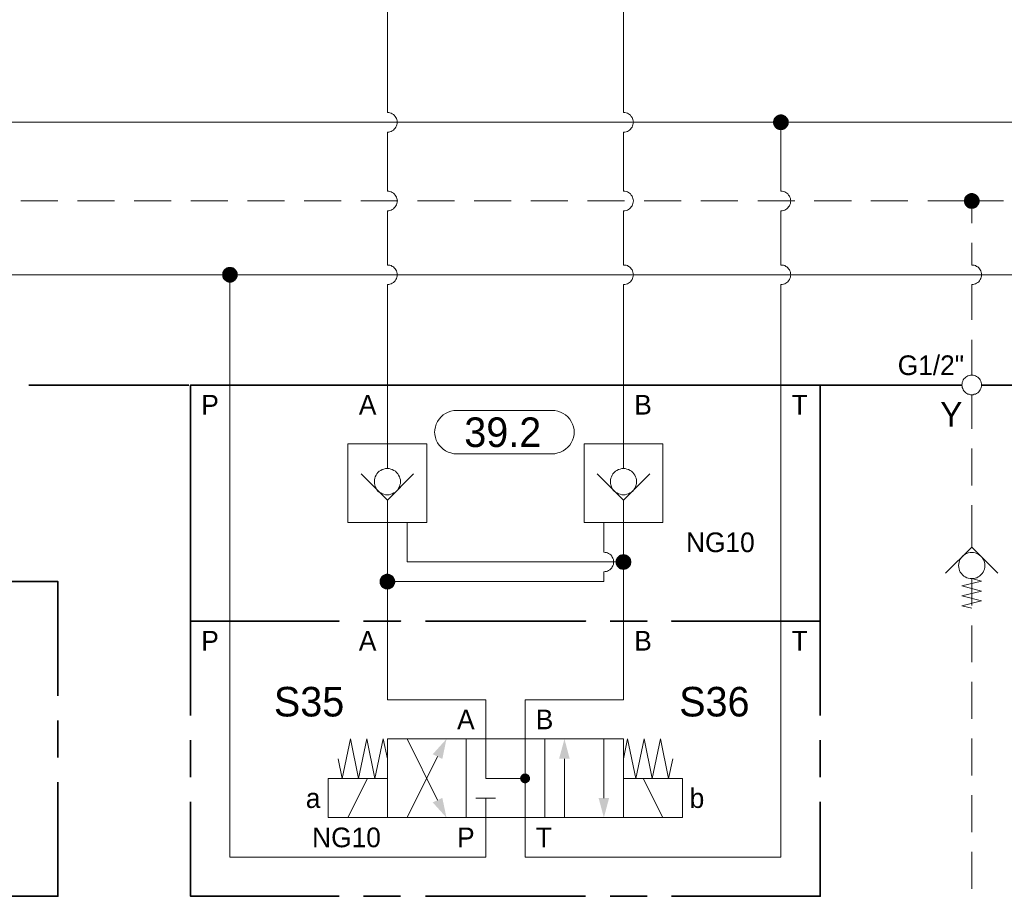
# Model space of a CAD drawing. Header units: millimetres. Extents: x 0 to 138, y 0 to 47.
# Tile 71 of 165: x 9.68 to 12.82, y 26.36 to 29.16. Entities that reach past the tile are written whole.
import ezdxf

# ---------------------------------------------------------------- set-up
doc = ezdxf.new("R2010")
doc.units = ezdxf.units.MM
for name, color, linetype in [('PDF_Geomertry', 7, 'Continuous'), ('PDF_Solid Fills', 7, 'Continuous'), ('PDF_Text', 7, 'Continuous')]:
    doc.layers.add(name, color=color, linetype=linetype)
doc.styles.add('PDF Arial', font='txt')

msp = doc.modelspace()

# ---------------------------------------------------------------- hatches: boundary and pattern name
at = {"layer": 'PDF_Solid Fills', "transparency": 33554559}
for points in [[(12.1104, 28.8326), (12.0882, 28.8451), (12.0904, 28.8479)], [(12.1104, 28.8326), (12.0904, 28.8479), (12.0924, 28.8499)], [(12.1104, 28.8326), (12.0924, 28.8499), (12.0951, 28.8526)], [(12.1104, 28.8326), (12.0951, 28.8526), (12.0974, 28.854)], [(12.1104, 28.8326), (12.0974, 28.854), (12.1007, 28.8554)], [(12.1104, 28.8326), (12.1007, 28.8554), (12.1035, 28.8568)], [(12.1104, 28.8326), (12.1035, 28.8568), (12.1071, 28.8576)], [(12.1104, 28.8326), (12.1071, 28.8576), (12.1104, 28.8576)], [(12.1104, 28.8326), (12.1132, 28.8576), (12.1168, 28.8568)], [(12.1104, 28.8326), (12.1104, 28.8576), (12.1132, 28.8576)], [(12.1104, 28.8326), (12.1168, 28.8568), (12.1196, 28.8554)], [(12.1104, 28.8326), (12.1196, 28.8554), (12.1229, 28.854)], [(12.1104, 28.8326), (12.1229, 28.854), (12.1257, 28.8526)], [(12.1104, 28.8326), (12.1257, 28.8526), (12.1279, 28.8499)], [(12.1104, 28.8326), (12.1279, 28.8499), (12.1299, 28.8479)], [(12.1104, 28.8326), (12.1299, 28.8479), (12.1321, 28.8451)], [(12.1104, 28.8326), (12.0849, 28.8326), (12.0854, 28.836)], [(12.1104, 28.8326), (12.0854, 28.829), (12.0849, 28.8326)], [(12.1104, 28.8326), (12.0854, 28.836), (12.0863, 28.8388)], [(12.1104, 28.8326), (12.0863, 28.8257), (12.0854, 28.829)], [(12.1104, 28.8326), (12.0863, 28.8388), (12.0868, 28.8424)], [(12.1104, 28.8326), (12.0868, 28.8229), (12.0863, 28.8257)], [(12.1104, 28.8326), (12.0868, 28.8424), (12.0882, 28.8451)], [(12.1104, 28.8326), (12.0882, 28.8201), (12.0868, 28.8229)], [(12.1104, 28.8326), (12.0904, 28.8174), (12.0882, 28.8201)], [(12.1104, 28.8326), (12.0924, 28.8146), (12.0904, 28.8174)], [(12.1104, 28.8326), (12.0951, 28.8124), (12.0924, 28.8146)], [(12.1104, 28.8326), (12.0974, 28.8104), (12.0951, 28.8124)], [(12.1104, 28.8326), (12.1007, 28.809), (12.0974, 28.8104)], [(12.1104, 28.8326), (12.1035, 28.8082), (12.1007, 28.809)], [(12.1104, 28.8326), (12.1071, 28.8076), (12.1035, 28.8082)], [(12.1104, 28.8326), (12.1104, 28.8076), (12.1071, 28.8076)], [(12.1104, 28.8326), (12.1321, 28.8451), (12.1335, 28.8424)], [(12.1104, 28.8326), (12.1335, 28.8424), (12.1349, 28.8388)], [(12.1104, 28.8326), (12.1349, 28.8388), (12.1349, 28.836)], [(12.1104, 28.8326), (12.1349, 28.836), (12.1354, 28.8326)], [(12.1104, 28.8326), (12.1132, 28.8076), (12.1104, 28.8076)], [(12.1104, 28.8326), (12.1168, 28.8082), (12.1132, 28.8076)], [(12.1104, 28.8326), (12.1196, 28.809), (12.1168, 28.8082)], [(12.1104, 28.8326), (12.1229, 28.8104), (12.1196, 28.809)], [(12.1104, 28.8326), (12.1257, 28.8124), (12.1229, 28.8104)], [(12.1104, 28.8326), (12.1279, 28.8146), (12.1257, 28.8124)], [(12.1104, 28.8326), (12.1299, 28.8174), (12.1279, 28.8146)], [(12.1104, 28.8326), (12.1321, 28.8201), (12.1299, 28.8174)], [(12.1104, 28.8326), (12.1335, 28.8229), (12.1321, 28.8201)], [(12.1104, 28.8326), (12.1349, 28.8257), (12.1335, 28.8229)], [(12.1104, 28.8326), (12.1349, 28.829), (12.1349, 28.8257)], [(12.1104, 28.8326), (12.1354, 28.8326), (12.1349, 28.829)], [(12.7201, 28.5813), (12.6979, 28.5937), (12.7001, 28.5965)], [(12.7201, 28.5813), (12.7001, 28.5965), (12.7021, 28.5985)], [(12.7201, 28.5813), (12.7021, 28.5985), (12.7049, 28.6007)], [(12.7201, 28.5813), (12.7049, 28.6007), (12.7076, 28.6026)], [(12.7201, 28.5813), (12.7076, 28.6026), (12.7104, 28.604)], [(12.7201, 28.5813), (12.7104, 28.604), (12.7132, 28.6054)], [(12.7201, 28.5813), (12.7132, 28.6054), (12.7168, 28.6063)], [(12.7201, 28.5813), (12.7168, 28.6063), (12.7201, 28.6063)], [(12.7201, 28.5813), (12.7229, 28.6063), (12.7265, 28.6054)], [(12.7201, 28.5813), (12.7201, 28.6063), (12.7229, 28.6063)], [(12.7201, 28.5813), (12.7265, 28.6054), (12.7299, 28.604)], [(12.7201, 28.5813), (12.7299, 28.604), (12.7326, 28.6026)], [(12.7201, 28.5813), (12.7326, 28.6026), (12.7354, 28.6007)], [(12.7201, 28.5813), (12.7354, 28.6007), (12.7376, 28.5985)], [(12.7201, 28.5813), (12.7376, 28.5985), (12.7396, 28.5965)], [(12.7201, 28.5813), (12.7396, 28.5965), (12.7418, 28.5937)], [(12.7201, 28.5813), (12.6946, 28.5813), (12.6951, 28.584)], [(12.7201, 28.5813), (12.6951, 28.5776), (12.6946, 28.5813)], [(12.7201, 28.5813), (12.6951, 28.584), (12.696, 28.5874)], [(12.7201, 28.5813), (12.696, 28.5743), (12.6951, 28.5776)], [(12.7201, 28.5813), (12.696, 28.5874), (12.6965, 28.591)], [(12.7201, 28.5813), (12.6965, 28.5715), (12.696, 28.5743)], [(12.7201, 28.5813), (12.6965, 28.591), (12.6979, 28.5937)], [(12.7201, 28.5813), (12.6979, 28.5688), (12.6965, 28.5715)], [(12.7201, 28.5813), (12.7001, 28.566), (12.6979, 28.5688)], [(12.7201, 28.5813), (12.7021, 28.5632), (12.7001, 28.566)], [(12.7201, 28.5813), (12.7049, 28.561), (12.7021, 28.5632)], [(12.7201, 28.5813), (12.7076, 28.559), (12.7049, 28.561)], [(12.7201, 28.5813), (12.7104, 28.5576), (12.7076, 28.559)], [(12.7201, 28.5813), (12.7132, 28.5568), (12.7104, 28.5576)], [(12.7201, 28.5813), (12.7168, 28.5563), (12.7132, 28.5568)], [(12.7201, 28.5813), (12.7201, 28.5563), (12.7168, 28.5563)], [(12.7201, 28.5813), (12.7418, 28.5937), (12.7432, 28.591)], [(12.7201, 28.5813), (12.7432, 28.591), (12.7446, 28.5874)], [(12.7201, 28.5813), (12.7446, 28.5874), (12.7451, 28.584)], [(12.7201, 28.5813), (12.7451, 28.584), (12.7451, 28.5813)], [(12.7201, 28.5813), (12.7229, 28.5563), (12.7201, 28.5563)], [(12.7201, 28.5813), (12.7265, 28.5568), (12.7229, 28.5563)], [(12.7201, 28.5813), (12.7299, 28.5576), (12.7265, 28.5568)], [(12.7201, 28.5813), (12.7326, 28.559), (12.7299, 28.5576)], [(12.7201, 28.5813), (12.7354, 28.561), (12.7326, 28.559)], [(12.7201, 28.5813), (12.7376, 28.5632), (12.7354, 28.561)], [(12.7201, 28.5813), (12.7396, 28.566), (12.7376, 28.5632)], [(12.7201, 28.5813), (12.7418, 28.5688), (12.7396, 28.566)], [(12.7201, 28.5813), (12.7432, 28.5715), (12.7418, 28.5688)], [(12.7201, 28.5813), (12.7446, 28.5743), (12.7432, 28.5715)], [(12.7201, 28.5813), (12.7451, 28.5776), (12.7446, 28.5743)], [(12.7201, 28.5813), (12.7451, 28.5813), (12.7451, 28.5776)], [(10.3501, 28.3451), (10.3251, 28.3485), (10.3257, 28.3521)], [(10.3501, 28.3451), (10.3251, 28.3451), (10.3251, 28.3485)], [(10.3501, 28.3451), (10.3251, 28.3424), (10.3251, 28.3451)], [(10.3501, 28.3451), (10.3257, 28.3388), (10.3251, 28.3424)], [(10.3501, 28.3451), (10.3257, 28.3521), (10.3265, 28.3549)], [(10.3501, 28.3451), (10.3265, 28.3354), (10.3257, 28.3388)], [(10.3501, 28.3451), (10.3265, 28.3549), (10.3279, 28.3576)], [(10.3501, 28.3451), (10.3279, 28.3326), (10.3265, 28.3354)], [(10.3501, 28.3451), (10.3279, 28.3576), (10.3299, 28.3604)], [(10.3501, 28.3451), (10.3299, 28.3299), (10.3279, 28.3326)], [(10.3501, 28.3451), (10.3299, 28.3604), (10.3321, 28.3632)], [(10.3501, 28.3451), (10.3321, 28.3276), (10.3299, 28.3299)], [(10.3501, 28.3451), (10.3321, 28.3632), (10.3349, 28.3651)], [(10.3501, 28.3451), (10.3349, 28.3257), (10.3321, 28.3276)], [(10.3501, 28.3451), (10.3349, 28.3651), (10.3376, 28.3674)], [(10.3501, 28.3451), (10.3376, 28.3235), (10.3349, 28.3257)], [(10.3501, 28.3451), (10.3376, 28.3674), (10.3404, 28.3688)], [(10.3501, 28.3451), (10.3404, 28.3221), (10.3376, 28.3235)], [(10.3501, 28.3451), (10.3404, 28.3688), (10.3432, 28.3693)], [(10.3501, 28.3451), (10.3432, 28.3207), (10.3404, 28.3221)], [(10.3501, 28.3451), (10.3432, 28.3693), (10.3465, 28.3701)], [(10.3501, 28.3451), (10.3465, 28.3201), (10.3432, 28.3207)], [(10.3501, 28.3451), (10.3465, 28.3701), (10.3501, 28.3701)], [(10.3501, 28.3451), (10.3501, 28.3201), (10.3465, 28.3201)], [(10.3501, 28.3451), (10.3529, 28.3701), (10.3562, 28.3693)], [(10.3501, 28.3451), (10.3501, 28.3701), (10.3529, 28.3701)], [(10.3501, 28.3451), (10.3562, 28.3693), (10.3599, 28.3688)], [(10.3501, 28.3451), (10.3599, 28.3688), (10.3626, 28.3674)], [(10.3501, 28.3451), (10.3626, 28.3674), (10.3654, 28.3651)], [(10.3501, 28.3451), (10.3654, 28.3651), (10.3674, 28.3632)], [(10.3501, 28.3451), (10.3674, 28.3632), (10.3696, 28.3604)], [(10.3501, 28.3451), (10.3696, 28.3604), (10.3715, 28.3576)], [(10.3501, 28.3451), (10.3715, 28.3576), (10.3729, 28.3549)], [(10.3501, 28.3451), (10.3729, 28.3549), (10.3743, 28.3521)], [(10.3501, 28.3451), (10.3743, 28.3521), (10.3751, 28.3485)], [(10.3501, 28.3451), (10.3751, 28.3485), (10.3751, 28.3451)], [(10.3501, 28.3451), (10.3529, 28.3201), (10.3501, 28.3201)], [(10.3501, 28.3451), (10.3562, 28.3207), (10.3529, 28.3201)], [(10.3501, 28.3451), (10.3599, 28.3221), (10.3562, 28.3207)], [(10.3501, 28.3451), (10.3626, 28.3235), (10.3599, 28.3221)], [(10.3501, 28.3451), (10.3654, 28.3257), (10.3626, 28.3235)], [(10.3501, 28.3451), (10.3674, 28.3276), (10.3654, 28.3257)], [(10.3501, 28.3451), (10.3696, 28.3299), (10.3674, 28.3276)], [(10.3501, 28.3451), (10.3715, 28.3326), (10.3696, 28.3299)], [(10.3501, 28.3451), (10.3729, 28.3354), (10.3715, 28.3326)], [(10.3501, 28.3451), (10.3743, 28.3388), (10.3729, 28.3354)], [(10.3501, 28.3451), (10.3751, 28.3424), (10.3743, 28.3388)], [(10.3501, 28.3451), (10.3751, 28.3451), (10.3751, 28.3424)], [(11.6071, 27.4276), (11.5821, 27.4304), (11.5826, 27.434)], [(11.6071, 27.4276), (11.5826, 27.434), (11.584, 27.4368)], [(11.6071, 27.4276), (11.584, 27.4368), (11.5854, 27.4401)], [(11.6071, 27.4276), (11.5854, 27.4401), (11.5876, 27.4429)], [(11.6071, 27.4276), (11.5876, 27.4429), (11.5896, 27.4451)], [(11.6071, 27.4276), (11.5896, 27.4451), (11.5918, 27.4471)], [(11.6071, 27.4276), (11.5918, 27.4471), (11.5946, 27.4493)], [(11.6071, 27.4276), (11.5946, 27.4493), (11.5974, 27.4507)], [(11.6071, 27.4276), (11.5974, 27.4507), (11.6007, 27.4512)], [(11.6071, 27.4276), (11.6007, 27.4512), (11.6043, 27.4521)], [(11.6071, 27.4276), (11.6043, 27.4521), (11.6071, 27.4526)], [(11.6071, 27.4276), (11.6071, 27.4526), (11.6104, 27.4521)], [(11.6071, 27.4276), (11.6104, 27.4521), (11.614, 27.4512)], [(11.6071, 27.4276), (11.614, 27.4512), (11.6168, 27.4507)], [(11.6071, 27.4276), (11.6168, 27.4507), (11.6196, 27.4493)], [(11.6071, 27.4276), (11.6196, 27.4493), (11.6224, 27.4471)], [(11.6071, 27.4276), (11.6224, 27.4471), (11.6251, 27.4451)], [(11.6071, 27.4276), (11.6251, 27.4451), (11.6271, 27.4429)], [(11.6071, 27.4276), (11.6271, 27.4429), (11.6293, 27.4401)], [(11.6071, 27.4276), (11.6293, 27.4401), (11.6307, 27.4368)], [(11.6071, 27.4276), (11.6307, 27.4368), (11.6313, 27.434)], [(11.6071, 27.4276), (11.6313, 27.434), (11.6321, 27.4304)], [(11.6071, 27.4276), (11.5821, 27.4276), (11.5821, 27.4304)], [(11.6071, 27.4276), (11.5821, 27.4243), (11.5821, 27.4276)], [(11.6071, 27.4276), (11.5826, 27.4207), (11.5821, 27.4243)], [(11.6071, 27.4276), (11.584, 27.4179), (11.5826, 27.4207)], [(11.6071, 27.4276), (11.5854, 27.4146), (11.584, 27.4179)], [(11.6071, 27.4276), (11.5876, 27.4118), (11.5854, 27.4146)], [(11.6071, 27.4276), (11.5896, 27.4096), (11.5876, 27.4118)], [(11.6071, 27.4276), (11.5918, 27.4076), (11.5896, 27.4096)], [(11.6071, 27.4276), (11.5946, 27.4054), (11.5918, 27.4076)], [(11.6071, 27.4276), (11.5974, 27.404), (11.5946, 27.4054)], [(11.6071, 27.4276), (11.6007, 27.4035), (11.5974, 27.404)], [(11.6071, 27.4276), (11.6043, 27.4026), (11.6007, 27.4035)], [(11.6071, 27.4276), (11.6071, 27.4021), (11.6043, 27.4026)], [(11.6071, 27.4276), (11.6321, 27.4304), (11.6326, 27.4276)], [(11.6071, 27.4276), (11.6104, 27.4026), (11.6071, 27.4021)], [(11.6071, 27.4276), (11.614, 27.4035), (11.6104, 27.4026)], [(11.6071, 27.4276), (11.6168, 27.404), (11.614, 27.4035)], [(11.6071, 27.4276), (11.6196, 27.4054), (11.6168, 27.404)], [(11.6071, 27.4276), (11.6224, 27.4076), (11.6196, 27.4054)], [(11.6071, 27.4276), (11.6251, 27.4096), (11.6224, 27.4076)], [(11.6071, 27.4276), (11.6271, 27.4118), (11.6251, 27.4096)], [(11.6071, 27.4276), (11.6293, 27.4146), (11.6271, 27.4118)], [(11.6071, 27.4276), (11.6307, 27.4179), (11.6293, 27.4146)], [(11.6071, 27.4276), (11.6313, 27.4207), (11.6307, 27.4179)], [(11.6071, 27.4276), (11.6321, 27.4243), (11.6313, 27.4207)], [(11.6071, 27.4276), (11.6326, 27.4276), (11.6321, 27.4243)], [(10.8529, 27.3646), (10.8279, 27.3679), (10.8285, 27.3707)], [(10.8529, 27.3646), (10.8285, 27.3707), (10.8299, 27.3743)], [(10.8529, 27.3646), (10.8299, 27.3743), (10.8312, 27.3771)], [(10.8529, 27.3646), (10.8312, 27.3771), (10.8326, 27.3799)], [(10.8529, 27.3646), (10.8326, 27.3799), (10.8349, 27.3826)], [(10.8529, 27.3646), (10.8349, 27.3826), (10.8376, 27.3846)], [(10.8529, 27.3646), (10.8376, 27.3846), (10.8404, 27.386)], [(10.8529, 27.3646), (10.8404, 27.386), (10.8432, 27.3874)], [(10.8529, 27.3646), (10.8432, 27.3874), (10.8465, 27.3888)], [(10.8529, 27.3646), (10.8465, 27.3888), (10.8493, 27.3896)], [(10.8529, 27.3646), (10.8493, 27.3896), (10.8529, 27.3896)], [(10.8529, 27.3646), (10.8562, 27.3896), (10.859, 27.3888)], [(10.8529, 27.3646), (10.8529, 27.3896), (10.8562, 27.3896)], [(10.8529, 27.3646), (10.859, 27.3888), (10.8626, 27.3874)], [(10.8529, 27.3646), (10.8626, 27.3874), (10.8654, 27.386)], [(10.8529, 27.3646), (10.8654, 27.386), (10.8682, 27.3846)], [(10.8529, 27.3646), (10.8682, 27.3846), (10.871, 27.3826)], [(10.8529, 27.3646), (10.871, 27.3826), (10.8729, 27.3799)], [(10.8529, 27.3646), (10.8729, 27.3799), (10.8743, 27.3771)], [(10.8529, 27.3646), (10.8743, 27.3771), (10.8757, 27.3743)], [(10.8529, 27.3646), (10.8757, 27.3743), (10.8771, 27.3707)], [(10.8529, 27.3646), (10.8771, 27.3707), (10.8779, 27.3679)], [(10.8529, 27.3646), (10.8279, 27.3646), (10.8279, 27.3679)], [(10.8529, 27.3646), (10.8279, 27.361), (10.8279, 27.3646)], [(10.8529, 27.3646), (10.8285, 27.3582), (10.8279, 27.361)], [(10.8529, 27.3646), (10.8299, 27.3549), (10.8285, 27.3582)], [(10.8529, 27.3646), (10.8312, 27.3521), (10.8299, 27.3549)], [(10.8529, 27.3646), (10.8326, 27.3493), (10.8312, 27.3521)], [(10.8529, 27.3646), (10.8349, 27.3465), (10.8326, 27.3493)], [(10.8529, 27.3646), (10.8376, 27.3443), (10.8349, 27.3465)], [(10.8529, 27.3646), (10.8404, 27.3429), (10.8376, 27.3443)], [(10.8529, 27.3646), (10.8432, 27.3415), (10.8404, 27.3429)], [(10.8529, 27.3646), (10.8465, 27.3401), (10.8432, 27.3415)], [(10.8529, 27.3646), (10.8493, 27.3396), (10.8465, 27.3401)], [(10.8529, 27.3646), (10.8529, 27.3396), (10.8493, 27.3396)], [(10.8529, 27.3646), (10.8779, 27.3679), (10.8779, 27.3646)], [(10.8529, 27.3646), (10.8562, 27.3396), (10.8529, 27.3396)], [(10.8529, 27.3646), (10.859, 27.3401), (10.8562, 27.3396)], [(10.8529, 27.3646), (10.8626, 27.3415), (10.859, 27.3401)], [(10.8529, 27.3646), (10.8654, 27.3429), (10.8626, 27.3415)], [(10.8529, 27.3646), (10.8682, 27.3443), (10.8654, 27.3429)], [(10.8529, 27.3646), (10.871, 27.3465), (10.8682, 27.3443)], [(10.8529, 27.3646), (10.8729, 27.3493), (10.871, 27.3465)], [(10.8529, 27.3646), (10.8743, 27.3521), (10.8729, 27.3493)], [(10.8529, 27.3646), (10.8757, 27.3549), (10.8743, 27.3521)], [(10.8529, 27.3646), (10.8771, 27.3582), (10.8757, 27.3549)], [(10.8529, 27.3646), (10.8779, 27.361), (10.8771, 27.3582)], [(10.8529, 27.3646), (10.8779, 27.3646), (10.8779, 27.361)], [(11.2932, 26.736), (11.2771, 26.7382), (11.2779, 26.7401)], [(11.2932, 26.736), (11.2779, 26.7401), (11.2785, 26.7415)], [(11.2932, 26.736), (11.2785, 26.7415), (11.2793, 26.7438)], [(11.2932, 26.736), (11.2793, 26.7438), (11.2807, 26.7451)], [(11.2932, 26.736), (11.2807, 26.7451), (11.2821, 26.7471)], [(11.2932, 26.736), (11.2821, 26.7471), (11.2835, 26.7485)], [(11.2932, 26.736), (11.2835, 26.7485), (11.2849, 26.7493)], [(11.2932, 26.736), (11.2849, 26.7493), (11.2868, 26.7507)], [(11.2932, 26.736), (11.2868, 26.7507), (11.289, 26.7513)], [(11.2932, 26.736), (11.289, 26.7513), (11.291, 26.7513)], [(11.2932, 26.736), (11.291, 26.7513), (11.2932, 26.7513)], [(11.2932, 26.736), (11.2974, 26.7513), (11.2987, 26.7507)], [(11.2932, 26.736), (11.2951, 26.7513), (11.2974, 26.7513)], [(11.2932, 26.736), (11.2932, 26.7513), (11.2951, 26.7513)], [(11.2932, 26.736), (11.2987, 26.7507), (11.3007, 26.7493)], [(11.2932, 26.736), (11.3007, 26.7493), (11.3021, 26.7485)], [(11.2932, 26.736), (11.3021, 26.7485), (11.3043, 26.7471)], [(11.2932, 26.736), (11.3043, 26.7471), (11.3057, 26.7451)], [(11.2932, 26.736), (11.3057, 26.7451), (11.3062, 26.7438)], [(11.2932, 26.736), (11.3062, 26.7438), (11.3076, 26.7415)], [(11.2932, 26.736), (11.3076, 26.7415), (11.3085, 26.7401)], [(11.2932, 26.736), (11.3085, 26.7401), (11.3085, 26.7382)], [(11.2932, 26.736), (11.2771, 26.736), (11.2771, 26.7382)], [(11.2932, 26.736), (11.2771, 26.734), (11.2771, 26.736)], [(11.2932, 26.736), (11.2779, 26.7318), (11.2771, 26.734)], [(11.2932, 26.736), (11.2785, 26.7299), (11.2779, 26.7318)], [(11.2932, 26.736), (11.2793, 26.7276), (11.2785, 26.7299)], [(11.2932, 26.736), (11.2807, 26.7263), (11.2793, 26.7276)], [(11.2932, 26.736), (11.2821, 26.7249), (11.2807, 26.7263)], [(11.2932, 26.736), (11.2835, 26.7235), (11.2821, 26.7249)], [(11.2932, 26.736), (11.2849, 26.7221), (11.2835, 26.7235)], [(11.2932, 26.736), (11.2868, 26.7215), (11.2849, 26.7221)], [(11.2932, 26.736), (11.289, 26.7207), (11.2868, 26.7215)], [(11.2932, 26.736), (11.291, 26.7201), (11.289, 26.7207)], [(11.2932, 26.736), (11.2932, 26.7201), (11.291, 26.7201)], [(11.2932, 26.736), (11.3085, 26.7382), (11.3085, 26.736)], [(11.2932, 26.736), (11.2951, 26.7201), (11.2932, 26.7201)], [(11.2932, 26.736), (11.2974, 26.7207), (11.2951, 26.7201)], [(11.2932, 26.736), (11.2987, 26.7215), (11.2974, 26.7207)], [(11.2932, 26.736), (11.3007, 26.7221), (11.2987, 26.7215)], [(11.2932, 26.736), (11.3021, 26.7235), (11.3007, 26.7221)], [(11.2932, 26.736), (11.3043, 26.7249), (11.3021, 26.7235)], [(11.2932, 26.736), (11.3057, 26.7263), (11.3043, 26.7249)], [(11.2932, 26.736), (11.3062, 26.7276), (11.3057, 26.7263)], [(11.2932, 26.736), (11.3076, 26.7299), (11.3062, 26.7276)], [(11.2932, 26.736), (11.3085, 26.7318), (11.3076, 26.7299)], [(11.2932, 26.736), (11.3085, 26.734), (11.3085, 26.7318)], [(11.2932, 26.736), (11.3085, 26.736), (11.3085, 26.734)]]:
    msp.add_hatch(color=256, dxfattribs=at).paths.add_polyline_path(points)

# ---------------------------------------------------------------- linework, layer by layer
at = {"layer": 'PDF_Geomertry', "lineweight": 15}
for points in [[(11.6071, 28.8638), (11.6071, 30.1554), (11.6071, 30.4513)], [(10.8529, 30.1554), (10.8529, 28.8638), (10.8571, 28.8638), (10.8612, 28.8632), (10.8646, 28.8618), (10.8687, 28.8596), (10.8724, 28.8576), (10.8751, 28.8549), (10.8779, 28.8513), (10.8799, 28.8479), (10.8821, 28.8443), (10.8835, 28.841), (10.884, 28.8368), (10.884, 28.8326), (10.884, 28.8285), (10.8835, 28.8243), (10.8821, 28.8207), (10.8799, 28.8165), (10.8779, 28.8132), (10.8751, 28.8104), (10.8724, 28.8076), (10.8687, 28.8054), (10.8646, 28.8035), (10.8612, 28.8021), (10.8571, 28.8013), (10.8529, 28.8013), (10.8571, 28.8013), (10.8612, 28.8021), (10.8646, 28.8035), (10.8687, 28.8054), (10.8724, 28.8076), (10.8751, 28.8104), (10.8779, 28.8132), (10.8799, 28.8165), (10.8821, 28.8207), (10.8835, 28.8243), (10.884, 28.8285), (10.884, 28.8326), (10.884, 28.8368), (10.8835, 28.841), (10.8821, 28.8443), (10.8799, 28.8479), (10.8779, 28.8513), (10.8751, 28.8549), (10.8724, 28.8576), (10.8687, 28.8596), (10.8646, 28.8618), (10.8612, 28.8632), (10.8571, 28.8638), (10.8529, 28.8638)], [(11.6071, 28.6124), (11.6071, 28.8013), (11.6112, 28.8013), (11.6154, 28.8021), (11.6196, 28.8035), (11.6229, 28.8054), (11.6265, 28.8076), (11.6293, 28.8104), (11.6321, 28.8132), (11.6349, 28.8165), (11.6362, 28.8207), (11.6376, 28.8243), (11.6382, 28.8285), (11.639, 28.8326), (11.6382, 28.8368), (11.6376, 28.841), (11.6362, 28.8443), (11.6349, 28.8479), (11.6321, 28.8513), (11.6293, 28.8549), (11.6265, 28.8576), (11.6229, 28.8596), (11.6196, 28.8618), (11.6154, 28.8632), (11.6112, 28.8638), (11.6071, 28.8638), (11.6112, 28.8638), (11.6154, 28.8632), (11.6196, 28.8618), (11.6229, 28.8596), (11.6265, 28.8576), (11.6293, 28.8549), (11.6321, 28.8513), (11.6349, 28.8479), (11.6362, 28.8443), (11.6376, 28.841), (11.6382, 28.8368), (11.639, 28.8326), (11.6382, 28.8285), (11.6376, 28.8243), (11.6362, 28.8207), (11.6349, 28.8165), (11.6321, 28.8132), (11.6293, 28.8104), (11.6265, 28.8076), (11.6229, 28.8054), (11.6196, 28.8035), (11.6154, 28.8021), (11.6112, 28.8013), (11.6071, 28.8013)], [(4.1196, 28.8326), (6.3549, 28.8326), (9.4224, 28.8326), (12.1104, 28.8326), (13.0876, 28.8326), (15.7126, 28.8326)], [(12.1104, 28.6124), (12.1104, 28.8326)], [(11.1674, 26.6729), (11.1674, 26.6104), (11.1674, 26.4846), (10.3501, 26.4846), (10.3501, 27.2388), (10.3501, 27.9929), (10.3501, 28.3451), (7.6626, 28.3451), (4.5946, 28.3451), (4.5946, 28.8013)], [(10.8529, 28.6124), (10.8571, 28.6124), (10.8612, 28.611), (10.8646, 28.6104), (10.8687, 28.6082), (10.8724, 28.6063), (10.8751, 28.6035), (10.8779, 28.5999), (10.8799, 28.5965), (10.8821, 28.5929), (10.8835, 28.5888), (10.884, 28.5854), (10.884, 28.5813), (10.884, 28.5771), (10.8835, 28.5729), (10.8821, 28.5688), (10.8799, 28.5651), (10.8779, 28.5618), (10.8751, 28.559), (10.8724, 28.5563), (10.8687, 28.554), (10.8646, 28.5521), (10.8612, 28.5507), (10.8571, 28.5499), (10.8529, 28.5493), (10.8571, 28.5499), (10.8612, 28.5507), (10.8646, 28.5521), (10.8687, 28.554), (10.8724, 28.5563), (10.8751, 28.559), (10.8779, 28.5618), (10.8799, 28.5651), (10.8821, 28.5688), (10.8835, 28.5729), (10.884, 28.5771), (10.884, 28.5813), (10.884, 28.5854), (10.8835, 28.5888), (10.8821, 28.5929), (10.8799, 28.5965), (10.8779, 28.5999), (10.8751, 28.6035), (10.8724, 28.6063), (10.8687, 28.6082), (10.8646, 28.6104), (10.8612, 28.611), (10.8571, 28.6124), (10.8529, 28.6124), (10.8529, 28.8013)], [(11.6071, 28.3763), (11.6071, 28.5493), (11.6112, 28.5499), (11.6154, 28.5507), (11.6196, 28.5521), (11.6229, 28.554), (11.6265, 28.5563), (11.6293, 28.559), (11.6321, 28.5618), (11.6349, 28.5651), (11.6362, 28.5688), (11.6376, 28.5729), (11.6382, 28.5771), (11.639, 28.5813), (11.6382, 28.5854), (11.6376, 28.5888), (11.6362, 28.5929), (11.6349, 28.5965), (11.6321, 28.5999), (11.6293, 28.6035), (11.6265, 28.6063), (11.6229, 28.6082), (11.6196, 28.6104), (11.6154, 28.611), (11.6112, 28.6124), (11.6071, 28.6124), (11.6112, 28.6124), (11.6154, 28.611), (11.6196, 28.6104), (11.6229, 28.6082), (11.6265, 28.6063), (11.6293, 28.6035), (11.6321, 28.5999), (11.6349, 28.5965), (11.6362, 28.5929), (11.6376, 28.5888), (11.6382, 28.5854), (11.639, 28.5813), (11.6382, 28.5771), (11.6376, 28.5729), (11.6362, 28.5688), (11.6349, 28.5651), (11.6321, 28.5618), (11.6293, 28.559), (11.6265, 28.5563), (11.6229, 28.554), (11.6196, 28.5521), (11.6154, 28.5507), (11.6112, 28.5499), (11.6071, 28.5493)], [(12.1104, 28.3763), (12.1104, 28.5493), (12.114, 28.5499), (12.1182, 28.5507), (12.1224, 28.5521), (12.1257, 28.554), (12.1293, 28.5563), (12.1326, 28.559), (12.1349, 28.5618), (12.1376, 28.5651), (12.139, 28.5688), (12.1404, 28.5729), (12.141, 28.5771), (12.1418, 28.5813), (12.141, 28.5854), (12.1404, 28.5888), (12.139, 28.5929), (12.1376, 28.5965), (12.1349, 28.5999), (12.1326, 28.6035), (12.1293, 28.6063), (12.1257, 28.6082), (12.1224, 28.6104), (12.1182, 28.611), (12.114, 28.6124), (12.1104, 28.6124), (12.114, 28.6124), (12.1182, 28.611), (12.1224, 28.6104), (12.1257, 28.6082), (12.1293, 28.6063), (12.1326, 28.6035), (12.1349, 28.5999), (12.1376, 28.5965), (12.139, 28.5929), (12.1404, 28.5888), (12.141, 28.5854), (12.1418, 28.5813), (12.141, 28.5771), (12.1404, 28.5729), (12.139, 28.5688), (12.1376, 28.5651), (12.1349, 28.5618), (12.1326, 28.559), (12.1293, 28.5563), (12.1257, 28.554), (12.1224, 28.5521), (12.1182, 28.5507), (12.114, 28.5499), (12.1104, 28.5493)], [(9.6821, 28.5813), (9.8001, 28.5813)], [(9.8626, 28.5813), (9.9807, 28.5813)], [(10.0438, 28.5813), (10.1618, 28.5813)], [(10.2251, 28.5813), (10.3432, 28.5813)], [(10.4062, 28.5813), (10.5243, 28.5813)], [(10.5868, 28.5813), (10.7057, 28.5813)], [(10.7682, 28.5813), (10.8862, 28.5813)], [(10.9493, 28.5813), (11.0674, 28.5813)], [(11.1307, 28.5813), (11.2487, 28.5813)], [(11.3118, 28.5813), (11.4299, 28.5813)], [(11.4924, 28.5813), (11.6104, 28.5813)], [(11.6737, 28.5813), (11.7918, 28.5813)], [(11.8549, 28.5813), (11.9729, 28.5813)], [(12.0362, 28.5813), (12.1543, 28.5813)], [(12.2168, 28.5813), (12.3354, 28.5813)], [(12.3979, 28.5813), (12.516, 28.5813)], [(12.5793, 28.5813), (12.7201, 28.5813), (12.821, 28.5813)], [(12.7201, 28.5104), (12.7201, 28.5813)], [(10.8529, 28.3763), (10.8571, 28.3763), (10.8612, 28.3757), (10.8646, 28.3743), (10.8687, 28.3721), (10.8724, 28.3701), (10.8751, 28.3674), (10.8779, 28.3646), (10.8799, 28.361), (10.8821, 28.3576), (10.8835, 28.3535), (10.884, 28.3493), (10.884, 28.3451), (10.884, 28.341), (10.8835, 28.3374), (10.8821, 28.3332), (10.8799, 28.3299), (10.8779, 28.3262), (10.8751, 28.3229), (10.8724, 28.3201), (10.8687, 28.3179), (10.8646, 28.316), (10.8612, 28.3151), (10.8571, 28.3138), (10.8529, 28.3138), (10.8571, 28.3138), (10.8612, 28.3151), (10.8646, 28.316), (10.8687, 28.3179), (10.8724, 28.3201), (10.8751, 28.3229), (10.8779, 28.3262), (10.8799, 28.3299), (10.8821, 28.3332), (10.8835, 28.3374), (10.884, 28.341), (10.884, 28.3451), (10.884, 28.3493), (10.8835, 28.3535), (10.8821, 28.3576), (10.8799, 28.361), (10.8779, 28.3646), (10.8751, 28.3674), (10.8724, 28.3701), (10.8687, 28.3721), (10.8646, 28.3743), (10.8612, 28.3757), (10.8571, 28.3763), (10.8529, 28.3763), (10.8529, 28.5493)], [(12.7201, 28.3763), (12.7201, 28.4471)], [(12.1104, 28.3138), (12.114, 28.3138), (12.1182, 28.3151), (12.1224, 28.316), (12.1257, 28.3179), (12.1293, 28.3201), (12.1326, 28.3229), (12.1349, 28.3262), (12.1376, 28.3299), (12.139, 28.3332), (12.1404, 28.3374), (12.141, 28.341), (12.1418, 28.3451), (12.141, 28.3493), (12.1404, 28.3535), (12.139, 28.3576), (12.1376, 28.361), (12.1349, 28.3646), (12.1326, 28.3674), (12.1293, 28.3701), (12.1257, 28.3721), (12.1224, 28.3743), (12.1182, 28.3757), (12.114, 28.3763), (12.1104, 28.3763), (12.114, 28.3763), (12.1182, 28.3757), (12.1224, 28.3743), (12.1257, 28.3721), (12.1293, 28.3701), (12.1326, 28.3674), (12.1349, 28.3646), (12.1376, 28.361), (12.139, 28.3576), (12.1404, 28.3535), (12.141, 28.3493), (12.1418, 28.3451), (12.141, 28.341), (12.1404, 28.3374), (12.139, 28.3332), (12.1376, 28.3299), (12.1349, 28.3262), (12.1326, 28.3229), (12.1293, 28.3201), (12.1257, 28.3179), (12.1224, 28.316), (12.1182, 28.3151), (12.114, 28.3138), (12.1104, 28.3138), (12.1104, 27.9929), (12.1104, 27.2388), (12.1104, 26.4846), (11.2932, 26.4846), (11.2932, 26.6104), (11.2932, 26.736), (11.1674, 26.736), (11.1674, 26.8618), (11.1674, 26.9874), (10.8529, 26.9874), (10.8529, 27.2388), (10.8529, 27.3646), (10.8529, 27.5535), (10.8529, 27.5999), (10.8529, 27.6249)], [(11.6071, 27.7263), (11.6071, 27.8049), (11.6071, 27.9929), (11.6071, 28.3138), (11.6112, 28.3138), (11.6154, 28.3151), (11.6196, 28.316), (11.6229, 28.3179), (11.6265, 28.3201), (11.6293, 28.3229), (11.6321, 28.3262), (11.6349, 28.3299), (11.6362, 28.3332), (11.6376, 28.3374), (11.6382, 28.341), (11.639, 28.3451), (11.6382, 28.3493), (11.6376, 28.3535), (11.6362, 28.3576), (11.6349, 28.361), (11.6321, 28.3646), (11.6293, 28.3674), (11.6265, 28.3701), (11.6229, 28.3721), (11.6196, 28.3743), (11.6154, 28.3757), (11.6112, 28.3763), (11.6071, 28.3763), (11.6112, 28.3763), (11.6154, 28.3757), (11.6196, 28.3743), (11.6229, 28.3721), (11.6265, 28.3701), (11.6293, 28.3674), (11.6321, 28.3646), (11.6349, 28.361), (11.6362, 28.3576), (11.6376, 28.3535), (11.6382, 28.3493), (11.639, 28.3451), (11.6382, 28.341), (11.6376, 28.3374), (11.6362, 28.3332), (11.6349, 28.3299), (11.6321, 28.3262), (11.6293, 28.3229), (11.6265, 28.3201), (11.6229, 28.3179), (11.6196, 28.316), (11.6154, 28.3151), (11.6112, 28.3138), (11.6071, 28.3138)], [(12.7201, 28.2007), (12.7201, 28.3138), (12.7243, 28.3138), (12.7279, 28.3151), (12.7321, 28.316), (12.7354, 28.3179), (12.739, 28.3201), (12.7424, 28.3229), (12.7451, 28.3262), (12.7474, 28.3299), (12.7487, 28.3332), (12.7501, 28.3374), (12.7515, 28.341), (12.7515, 28.3451), (12.7515, 28.3493), (12.7501, 28.3535), (12.7487, 28.3576), (12.7474, 28.361), (12.7451, 28.3646), (12.7424, 28.3674), (12.739, 28.3701), (12.7354, 28.3721), (12.7321, 28.3743), (12.7279, 28.3757), (12.7243, 28.3763), (12.7201, 28.3763), (12.7243, 28.3763), (12.7279, 28.3757), (12.7321, 28.3743), (12.7354, 28.3721), (12.739, 28.3701), (12.7424, 28.3674), (12.7451, 28.3646), (12.7474, 28.361), (12.7487, 28.3576), (12.7501, 28.3535), (12.7515, 28.3493), (12.7515, 28.3451), (12.7515, 28.341), (12.7501, 28.3374), (12.7487, 28.3332), (12.7474, 28.3299), (12.7451, 28.3262), (12.7424, 28.3229), (12.739, 28.3201), (12.7354, 28.3179), (12.7321, 28.316), (12.7279, 28.3151), (12.7243, 28.3138), (12.7201, 28.3138)], [(18.3562, 28.3451), (16.4229, 28.3451), (13.9521, 28.3451), (10.3501, 28.3451)], [(10.8529, 28.3138), (10.8529, 27.9929), (10.8529, 27.8049), (10.8529, 27.7263)], [(12.7201, 28.0249), (12.7201, 28.1374)], [(12.7201, 27.9618), (12.7201, 27.8526)], [(12.7201, 27.7896), (12.7201, 27.6715)], [(10.9368, 27.709), (10.8529, 27.6249), (10.7688, 27.709)], [(11.691, 27.709), (11.6071, 27.6249), (11.5237, 27.709)], [(11.2932, 26.736), (11.2932, 26.8618), (11.2932, 26.9874), (11.6071, 26.9874), (11.6071, 27.2388), (11.6071, 27.4276), (11.6071, 27.5535), (11.6071, 27.5999), (11.6071, 27.6249)], [(12.7201, 27.4749), (12.7201, 27.4999), (12.7201, 27.609)], [(11.6071, 27.4276), (10.916, 27.4276), (10.916, 27.5535)], [(11.5446, 27.459), (11.5446, 27.5535)], [(12.6362, 27.3915), (12.7201, 27.4749), (12.8035, 27.3915)], [(10.8529, 27.3646), (11.5446, 27.3646), (11.5446, 27.3957), (11.5487, 27.3965), (11.5529, 27.3971), (11.5562, 27.3985), (11.5599, 27.3999), (11.5632, 27.4026), (11.5668, 27.4054), (11.5696, 27.4082), (11.5715, 27.4118), (11.5737, 27.4151), (11.5751, 27.4193), (11.5757, 27.4235), (11.5757, 27.4276), (11.5757, 27.4313), (11.5751, 27.4354), (11.5737, 27.4396), (11.5715, 27.4429), (11.5696, 27.4465), (11.5668, 27.4499), (11.5632, 27.4521), (11.5599, 27.4549), (11.5562, 27.4563), (11.5529, 27.4576), (11.5487, 27.4582), (11.5446, 27.459), (11.5487, 27.4582), (11.5529, 27.4576), (11.5562, 27.4563), (11.5599, 27.4549), (11.5632, 27.4521), (11.5668, 27.4499), (11.5696, 27.4465), (11.5715, 27.4429), (11.5737, 27.4396), (11.5751, 27.4354), (11.5757, 27.4313), (11.5757, 27.4276), (11.5757, 27.4235), (11.5751, 27.4193), (11.5737, 27.4151), (11.5715, 27.4118), (11.5696, 27.4082), (11.5668, 27.4054), (11.5632, 27.4026), (11.5599, 27.3999), (11.5562, 27.3985), (11.5529, 27.3971), (11.5487, 27.3965), (11.5446, 27.3957)], [(12.7201, 27.2882), (12.7201, 27.3743), (12.7515, 27.366), (12.6882, 27.3507), (12.7515, 27.3346), (12.6882, 27.3188), (12.7515, 27.3035), (12.6882, 27.2874), (12.7201, 27.2799)], [(12.7201, 27.1068), (12.7201, 27.2249)], [(12.7201, 26.9263), (12.7201, 27.0443)], [(10.8529, 26.7985), (10.8396, 26.8618), (10.8132, 26.736), (10.7876, 26.8618), (10.7612, 26.736), (10.7349, 26.8618), (10.709, 26.736), (10.696, 26.7985)], [(10.916, 26.8618), (11.0132, 26.6665)], [(11.5446, 26.8618), (11.5446, 26.6729)], [(11.6071, 26.7985), (11.6201, 26.8618), (11.6465, 26.736), (11.6729, 26.8618), (11.6987, 26.736), (11.7251, 26.8618), (11.7515, 26.736), (11.7646, 26.7985)], [(12.7201, 26.7451), (12.7201, 26.8632)], [(10.916, 26.6104), (11.0132, 26.8054)], [(11.4188, 26.6104), (11.4188, 26.7985)], [(10.7271, 26.6104), (10.7896, 26.736)], [(11.7326, 26.6104), (11.6701, 26.736)], [(12.7201, 26.5638), (12.7201, 26.6818)], [(11.1354, 26.6729), (11.1987, 26.6729)], [(12.7201, 26.3826), (12.7201, 26.5007)]]:
    msp.add_lwpolyline(points, dxfattribs=at)
at = {"layer": 'PDF_Geomertry', "lineweight": 0}
for points in [[(12.0974, 28.8326), (12.0979, 28.8304), (12.0979, 28.829), (12.0987, 28.8276), (12.0993, 28.8263), (12.1001, 28.8249), (12.1015, 28.8235), (12.1029, 28.8221), (12.1035, 28.8215), (12.1057, 28.8207), (12.1071, 28.8201), (12.1085, 28.8201), (12.1104, 28.8201), (12.1118, 28.8201), (12.1132, 28.8201), (12.1146, 28.8207), (12.1168, 28.8215), (12.1182, 28.8221), (12.1187, 28.8235), (12.1201, 28.8249), (12.121, 28.8263), (12.1215, 28.8276), (12.1224, 28.829), (12.1229, 28.8304), (12.1229, 28.8326), (12.1229, 28.834), (12.1224, 28.836), (12.1215, 28.8374), (12.121, 28.8388), (12.1201, 28.8401), (12.1187, 28.8415), (12.1182, 28.8424), (12.1168, 28.8437), (12.1146, 28.8443), (12.1132, 28.8443), (12.1118, 28.8451), (12.1104, 28.8451), (12.1085, 28.8451), (12.1071, 28.8443), (12.1057, 28.8443), (12.1035, 28.8437), (12.1029, 28.8424), (12.1015, 28.8415), (12.1001, 28.8401), (12.0993, 28.8388), (12.0987, 28.8374), (12.0979, 28.836), (12.0979, 28.834), (12.0974, 28.8326)], [(12.7076, 28.5813), (12.7076, 28.579), (12.7076, 28.5776), (12.7085, 28.5763), (12.709, 28.5749), (12.7099, 28.5735), (12.7113, 28.5721), (12.7126, 28.5707), (12.714, 28.5701), (12.7154, 28.5693), (12.7168, 28.5688), (12.7182, 28.5688), (12.7201, 28.5688), (12.7215, 28.5688), (12.7229, 28.5688), (12.7251, 28.5693), (12.7265, 28.5701), (12.7279, 28.5707), (12.7285, 28.5721), (12.7299, 28.5735), (12.7307, 28.5749), (12.7312, 28.5763), (12.7321, 28.5776), (12.7326, 28.579), (12.7326, 28.5813), (12.7326, 28.5826), (12.7321, 28.584), (12.7312, 28.586), (12.7307, 28.5874), (12.7299, 28.5888), (12.7285, 28.5901), (12.7279, 28.591), (12.7265, 28.5915), (12.7251, 28.5924), (12.7229, 28.5929), (12.7215, 28.5937), (12.7201, 28.5937), (12.7182, 28.5937), (12.7168, 28.5929), (12.7154, 28.5924), (12.714, 28.5915), (12.7126, 28.591), (12.7113, 28.5901), (12.7099, 28.5888), (12.709, 28.5874), (12.7085, 28.586), (12.7076, 28.584), (12.7076, 28.5826), (12.7076, 28.5813)], [(10.3376, 28.3451), (10.3376, 28.3438), (10.3376, 28.3424), (10.3382, 28.3401), (10.339, 28.3388), (10.3396, 28.3374), (10.341, 28.336), (10.3424, 28.3354), (10.3437, 28.3346), (10.3451, 28.334), (10.3465, 28.3332), (10.3479, 28.3326), (10.3501, 28.3326), (10.3515, 28.3326), (10.3529, 28.3332), (10.3549, 28.334), (10.3562, 28.3346), (10.3576, 28.3354), (10.359, 28.336), (10.3599, 28.3374), (10.3604, 28.3388), (10.3612, 28.3401), (10.3618, 28.3424), (10.3626, 28.3438), (10.3626, 28.3451), (10.3626, 28.3471), (10.3618, 28.3485), (10.3612, 28.3499), (10.3604, 28.3513), (10.3599, 28.3526), (10.359, 28.354), (10.3576, 28.3554), (10.3562, 28.3563), (10.3549, 28.3568), (10.3529, 28.3576), (10.3515, 28.3576), (10.3501, 28.3576), (10.3479, 28.3576), (10.3465, 28.3576), (10.3451, 28.3568), (10.3437, 28.3563), (10.3424, 28.3554), (10.341, 28.354), (10.3396, 28.3526), (10.339, 28.3513), (10.3382, 28.3499), (10.3376, 28.3485), (10.3376, 28.3471), (10.3376, 28.3451)], [(11.5946, 27.4276), (11.5946, 27.4257), (11.5951, 27.4243), (11.596, 27.4229), (11.5965, 27.4207), (11.5974, 27.4193), (11.5987, 27.4188), (11.5993, 27.4174), (11.6007, 27.4165), (11.6021, 27.416), (11.6043, 27.4151), (11.6057, 27.4151), (11.6071, 27.4146), (11.609, 27.4151), (11.6104, 27.4151), (11.6118, 27.416), (11.6132, 27.4165), (11.6146, 27.4174), (11.616, 27.4188), (11.6174, 27.4193), (11.6182, 27.4207), (11.6187, 27.4229), (11.6196, 27.4243), (11.6196, 27.4257), (11.6196, 27.4276), (11.6196, 27.429), (11.6196, 27.4304), (11.6187, 27.4318), (11.6182, 27.434), (11.6174, 27.4354), (11.616, 27.436), (11.6146, 27.4374), (11.6132, 27.4382), (11.6118, 27.4388), (11.6104, 27.4396), (11.609, 27.4396), (11.6071, 27.4401), (11.6057, 27.4396), (11.6043, 27.4396), (11.6021, 27.4388), (11.6007, 27.4382), (11.5993, 27.4374), (11.5987, 27.436), (11.5974, 27.4354), (11.5965, 27.434), (11.596, 27.4318), (11.5951, 27.4304), (11.5946, 27.429), (11.5946, 27.4276)], [(10.8404, 27.3646), (10.8404, 27.3632), (10.8404, 27.361), (10.841, 27.3596), (10.8418, 27.3582), (10.8432, 27.3568), (10.8437, 27.3554), (10.8451, 27.3549), (10.8465, 27.3535), (10.8479, 27.3526), (10.8493, 27.3521), (10.8515, 27.3521), (10.8529, 27.3521), (10.8543, 27.3521), (10.8562, 27.3521), (10.8576, 27.3526), (10.859, 27.3535), (10.8604, 27.3549), (10.8618, 27.3554), (10.8626, 27.3568), (10.864, 27.3582), (10.8646, 27.3596), (10.8646, 27.361), (10.8654, 27.3632), (10.8654, 27.3646), (10.8654, 27.366), (10.8646, 27.3679), (10.8646, 27.3693), (10.864, 27.3707), (10.8626, 27.3721), (10.8618, 27.3735), (10.8604, 27.3743), (10.859, 27.3757), (10.8576, 27.3763), (10.8562, 27.3763), (10.8543, 27.3771), (10.8529, 27.3771), (10.8515, 27.3771), (10.8493, 27.3763), (10.8479, 27.3763), (10.8465, 27.3757), (10.8451, 27.3743), (10.8437, 27.3735), (10.8432, 27.3721), (10.8418, 27.3707), (10.841, 27.3693), (10.8404, 27.3679), (10.8404, 27.366), (10.8404, 27.3646)], [(11.2849, 26.736), (11.2849, 26.7346), (11.2854, 26.734), (11.2854, 26.7326), (11.2862, 26.7318), (11.2868, 26.7313), (11.2876, 26.7304), (11.2882, 26.7299), (11.289, 26.729), (11.2896, 26.7285), (11.291, 26.7285), (11.2918, 26.7276), (11.2932, 26.7276), (11.2938, 26.7276), (11.2951, 26.7285), (11.296, 26.7285), (11.2965, 26.729), (11.2979, 26.7299), (11.2987, 26.7304), (11.2993, 26.7313), (11.2993, 26.7318), (11.3001, 26.7326), (11.3007, 26.734), (11.3007, 26.7346), (11.3007, 26.736), (11.3007, 26.7368), (11.3007, 26.7382), (11.3001, 26.7388), (11.2993, 26.7396), (11.2993, 26.741), (11.2987, 26.7415), (11.2979, 26.7424), (11.2965, 26.7424), (11.296, 26.7429), (11.2951, 26.7438), (11.2938, 26.7438), (11.2932, 26.7438), (11.2918, 26.7438), (11.291, 26.7438), (11.2896, 26.7429), (11.289, 26.7424), (11.2882, 26.7424), (11.2876, 26.7415), (11.2868, 26.741), (11.2862, 26.7396), (11.2854, 26.7388), (11.2854, 26.7382), (11.2849, 26.7368), (11.2849, 26.736)]]:
    msp.add_lwpolyline(points, close=True, dxfattribs=at)
at = {"layer": 'PDF_Geomertry', "lineweight": 15}
for points in [[(12.7515, 27.9929), (12.7515, 27.9971), (12.7501, 28.0013), (12.7487, 28.0054), (12.7474, 28.009), (12.7451, 28.0124), (12.7424, 28.0151), (12.739, 28.0179), (12.7354, 28.0201), (12.7321, 28.0221), (12.7279, 28.0235), (12.7243, 28.0243), (12.7201, 28.0249), (12.716, 28.0243), (12.7118, 28.0235), (12.7076, 28.0221), (12.7043, 28.0201), (12.7007, 28.0179), (12.6979, 28.0151), (12.6951, 28.0124), (12.6924, 28.009), (12.691, 28.0054), (12.6896, 28.0013), (12.689, 27.9971), (12.6882, 27.9929), (12.689, 27.9888), (12.6896, 27.9854), (12.691, 27.9813), (12.6924, 27.9776), (12.6951, 27.9743), (12.6979, 27.9707), (12.7007, 27.9679), (12.7043, 27.966), (12.7076, 27.9638), (12.7118, 27.9632), (12.716, 27.9618), (12.7201, 27.9618), (12.7243, 27.9618), (12.7279, 27.9632), (12.7321, 27.9638), (12.7354, 27.966), (12.739, 27.9679), (12.7424, 27.9707), (12.7451, 27.9743), (12.7474, 27.9776), (12.7487, 27.9813), (12.7501, 27.9854), (12.7515, 27.9888), (12.7515, 27.9929)], [(11.3793, 27.9118), (11.3882, 27.911), (11.3979, 27.909), (11.4062, 27.9063), (11.4146, 27.9021), (11.4224, 27.8971), (11.4293, 27.891), (11.4354, 27.884), (11.4404, 27.8763), (11.4446, 27.8679), (11.4479, 27.859), (11.4493, 27.8499), (11.4501, 27.841), (11.4501, 27.8438), (11.4493, 27.8346), (11.4479, 27.8257), (11.4446, 27.8165), (11.4404, 27.8082), (11.4354, 27.8007), (11.4293, 27.7938), (11.4224, 27.7874), (11.4146, 27.7826), (11.4062, 27.7785), (11.3979, 27.7757), (11.3882, 27.7735), (11.3793, 27.7729), (11.0743, 27.7729), (11.0654, 27.7735), (11.0562, 27.7757), (11.0474, 27.7785), (11.039, 27.7826), (11.0312, 27.7874), (11.0243, 27.7938), (11.0182, 27.8007), (11.0132, 27.8082), (11.009, 27.8165), (11.0063, 27.8257), (11.0043, 27.8346), (11.0035, 27.8438), (11.0035, 27.841), (11.0043, 27.8499), (11.0063, 27.859), (11.009, 27.8679), (11.0132, 27.8763), (11.0182, 27.884), (11.0243, 27.891), (11.0312, 27.8971), (11.039, 27.9021), (11.0474, 27.9063), (11.0562, 27.909), (11.0654, 27.911), (11.0743, 27.9118), (11.3793, 27.9118)], [(10.9785, 27.5535), (10.7271, 27.5535), (10.7271, 27.8049), (10.9785, 27.8049), (10.9785, 27.5535)], [(11.7326, 27.5535), (11.4812, 27.5535), (11.4812, 27.8049), (11.7326, 27.8049), (11.7326, 27.5535)], [(10.8946, 27.684), (10.8946, 27.6896), (10.8932, 27.6951), (10.8918, 27.6999), (10.889, 27.7049), (10.8862, 27.7096), (10.8826, 27.7138), (10.8785, 27.7174), (10.8737, 27.7201), (10.8687, 27.7229), (10.864, 27.7243), (10.8585, 27.7257), (10.8529, 27.7263), (10.8474, 27.7257), (10.8418, 27.7243), (10.8368, 27.7229), (10.8321, 27.7201), (10.8271, 27.7174), (10.8229, 27.7138), (10.8196, 27.7096), (10.8168, 27.7049), (10.814, 27.6999), (10.8126, 27.6951), (10.8113, 27.6896), (10.8113, 27.684), (10.8113, 27.6785), (10.8126, 27.6735), (10.814, 27.6679), (10.8168, 27.6632), (10.8196, 27.6582), (10.8229, 27.654), (10.8271, 27.6507), (10.8321, 27.6479), (10.8368, 27.6451), (10.8418, 27.6438), (10.8474, 27.6424), (10.8529, 27.6424), (10.8585, 27.6424), (10.864, 27.6438), (10.8687, 27.6451), (10.8737, 27.6479), (10.8785, 27.6507), (10.8826, 27.654), (10.8862, 27.6582), (10.889, 27.6632), (10.8918, 27.6679), (10.8932, 27.6735), (10.8946, 27.6785), (10.8946, 27.684)], [(11.6493, 27.684), (11.6487, 27.6896), (11.6479, 27.6951), (11.646, 27.6999), (11.6438, 27.7049), (11.6404, 27.7096), (11.6368, 27.7138), (11.6326, 27.7174), (11.6285, 27.7201), (11.6229, 27.7229), (11.6182, 27.7243), (11.6126, 27.7257), (11.6071, 27.7263), (11.6015, 27.7257), (11.5965, 27.7243), (11.591, 27.7229), (11.5863, 27.7201), (11.5821, 27.7174), (11.5779, 27.7138), (11.5737, 27.7096), (11.571, 27.7049), (11.5688, 27.6999), (11.5668, 27.6951), (11.5654, 27.6896), (11.5654, 27.684), (11.5654, 27.6785), (11.5668, 27.6735), (11.5688, 27.6679), (11.571, 27.6632), (11.5737, 27.6582), (11.5779, 27.654), (11.5821, 27.6507), (11.5863, 27.6479), (11.591, 27.6451), (11.5965, 27.6438), (11.6015, 27.6424), (11.6071, 27.6424), (11.6126, 27.6424), (11.6182, 27.6438), (11.6229, 27.6451), (11.6285, 27.6479), (11.6326, 27.6507), (11.6368, 27.654), (11.6404, 27.6582), (11.6438, 27.6632), (11.646, 27.6679), (11.6479, 27.6735), (11.6487, 27.6785), (11.6493, 27.684)], [(12.7618, 27.416), (12.7618, 27.4215), (12.7604, 27.4271), (12.7585, 27.4318), (12.7563, 27.4368), (12.7535, 27.4415), (12.7493, 27.4457), (12.7451, 27.4493), (12.741, 27.4521), (12.7362, 27.4549), (12.7307, 27.4563), (12.7257, 27.4576), (12.7201, 27.4576), (12.7146, 27.4576), (12.709, 27.4563), (12.7043, 27.4549), (12.6987, 27.4521), (12.6946, 27.4493), (12.6904, 27.4457), (12.6868, 27.4415), (12.6835, 27.4368), (12.6812, 27.4318), (12.6793, 27.4271), (12.6785, 27.4215), (12.6779, 27.416), (12.6785, 27.4104), (12.6793, 27.4049), (12.6812, 27.3999), (12.6835, 27.3951), (12.6868, 27.3901), (12.6904, 27.386), (12.6946, 27.3826), (12.6987, 27.3799), (12.7043, 27.3771), (12.709, 27.3757), (12.7146, 27.3743), (12.7201, 27.3743), (12.7257, 27.3743), (12.7307, 27.3757), (12.7362, 27.3771), (12.741, 27.3799), (12.7451, 27.3826), (12.7493, 27.386), (12.7535, 27.3901), (12.7563, 27.3951), (12.7585, 27.3999), (12.7604, 27.4049), (12.7618, 27.4104), (12.7618, 27.416)], [(10.8529, 26.6104), (11.1043, 26.6104), (11.1043, 26.8618), (10.8529, 26.8618), (10.8529, 26.6104)], [(11.1043, 26.8618), (11.3557, 26.8618), (11.3557, 26.6104), (11.1043, 26.6104), (11.1043, 26.8618)], [(11.3557, 26.6104), (11.6071, 26.6104), (11.6071, 26.8618), (11.3557, 26.8618), (11.3557, 26.6104)], [(10.664, 26.6104), (10.8529, 26.6104), (10.8529, 26.736), (10.664, 26.736), (10.664, 26.6104)], [(11.6071, 26.6104), (11.796, 26.6104), (11.796, 26.736), (11.6071, 26.736), (11.6071, 26.6104)]]:
    msp.add_lwpolyline(points, close=True, dxfattribs=at)
at = {"layer": 'PDF_Geomertry', "lineweight": 35}
for points in [[(9.7071, 27.9929), (10.2187, 27.9929)], [(10.2243, 26.9368), (10.2243, 27.2388), (10.6987, 27.2388), (10.2243, 27.2388), (10.2243, 27.9929), (10.6987, 27.9929)], [(10.2979, 27.9929), (10.416, 27.9929)], [(10.4946, 27.9929), (11.0063, 27.9929)], [(10.7771, 27.9929), (10.8951, 27.9929)], [(10.9743, 27.9929), (11.4862, 27.9929)], [(11.0854, 27.9929), (11.2035, 27.9929)], [(11.2821, 27.9929), (11.7938, 27.9929)], [(11.5646, 27.9929), (11.6826, 27.9929)], [(12.2362, 26.9368), (12.2362, 27.2388), (11.7612, 27.2388), (12.2362, 27.2388), (12.2362, 27.9929), (11.7612, 27.9929)], [(11.8724, 27.9929), (11.9904, 27.9929)], [(12.0696, 27.9929), (12.6882, 27.9929)], [(12.7515, 27.9929), (13.0696, 27.9929)], [(9.8001, 26.9993), (9.8001, 27.3646), (9.4674, 27.3646)], [(9.8001, 26.8026), (9.8001, 26.9207)], [(10.2243, 26.8576), (10.2243, 26.7396)], [(12.2362, 26.7396), (12.2362, 26.8576)], [(9.4674, 26.359), (9.8001, 26.359), (9.8001, 26.7235)], [(10.2243, 26.661), (10.2243, 26.359), (10.6987, 26.359)], [(11.7612, 26.359), (12.2362, 26.359), (12.2362, 26.661)], [(10.7771, 26.359), (10.8951, 26.359)], [(10.9743, 26.359), (11.4862, 26.359)], [(11.5646, 26.359), (11.6826, 26.359)]]:
    msp.add_lwpolyline(points, dxfattribs=at)
for points in [[(10.7771, 27.2388), (10.8951, 27.2388)], [(10.9743, 27.2388), (11.4862, 27.2388)], [(11.5646, 27.2388), (11.6826, 27.2388)]]:
    msp.add_lwpolyline(points, close=True, dxfattribs=at)
at = {"layer": 'PDF_Solid Fills', "transparency": 33554559}
for points in [[(10.9979, 26.8132), (11.0285, 26.7979), (10.9979, 26.8132), (11.0418, 26.8618)], [(11.4015, 26.7985), (11.4354, 26.7985), (11.4015, 26.7985), (11.4188, 26.8618)], [(11.0285, 26.6735), (10.9979, 26.659), (11.0285, 26.6735), (11.0418, 26.6104)], [(11.5613, 26.6729), (11.5279, 26.6729), (11.5613, 26.6729), (11.5446, 26.6104)]]:
    msp.add_solid(points, dxfattribs=at)

# ---------------------------------------------------------------- texts
at = {"layer": 'PDF_Text', "attachment_point": 7, "style": 'PDF Arial'}
for s, insert, char_height in [('G1/2"', (12.4835, 28.0238), 0.06283), ('P', (10.2585, 27.8985), 0.0628), ('A', (10.7618, 27.8985), 0.0628), ('B', (11.6418, 27.8985), 0.0628), ('T', (12.1446, 27.8985), 0.0628), ('Y', (12.6196, 27.8596), 0.0787), ('39.2', (11.0987, 27.7935), 0.09445), ('NG10', (11.8071, 27.458), 0.06283), ('P', (10.2585, 27.1443), 0.0628), ('A', (10.7618, 27.1443), 0.0628), ('B', (11.6418, 27.1443), 0.0628), ('T', (12.1446, 27.1443), 0.0628), ('S35', (10.4904, 26.9324), 0.09445), ('S36', (11.7854, 26.9324), 0.09445), ('A', (11.0757, 26.8929), 0.0628), ('B', (11.3271, 26.8929), 0.0628), ('b', (11.8188, 26.6405), 0.0628), ('a', (10.5924, 26.6405), 0.0628), ('NG10', (10.6126, 26.5149), 0.06283), ('P', (11.0757, 26.516), 0.0628), ('T', (11.3271, 26.516), 0.0628)]:
    msp.add_mtext(s, dxfattribs=dict(at, insert=insert, char_height=char_height))

doc.saveas('drawing.dxf')
